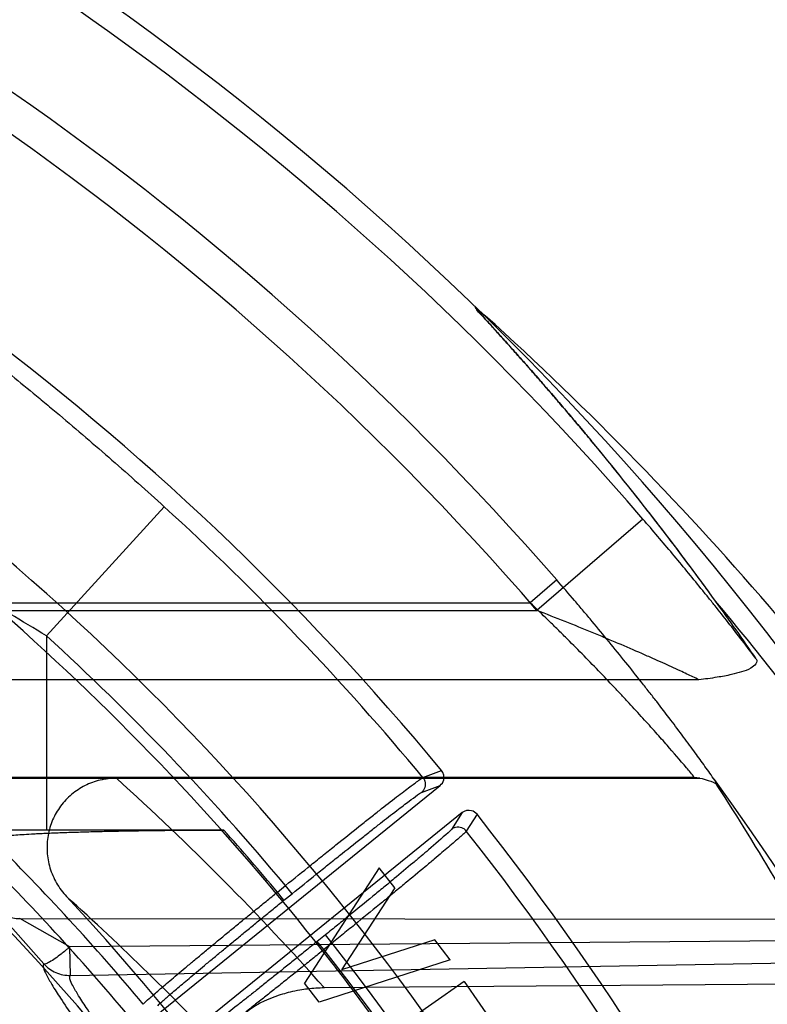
# Model space of a CAD drawing. Header units: millimetres. Extents: x 0 to 297, y 0 to 210.
# Tile 58 of 256: x 147.597 to 147.704, y 91.572 to 91.713. Entities that reach past the tile are written whole.
import ezdxf

# ---------------------------------------------------------------- set-up
doc = ezdxf.new("R2010")
doc.units = ezdxf.units.MM
doc.header["$LTSCALE"] = 16.335
doc.layers.get('0').update_dxf_attribs({"linetype": 'CONTINUOUS'})
for name, color, linetype in [('01_GLOBAL', 7, 'CONTINUOUS'), ('INTFCLR_1', 7, 'CONTINUOUS'), ('INTFCLR_144815', 7, 'CONTINUOUS')]:
    doc.layers.add(name, color=color, linetype=linetype)

msp = doc.modelspace()

# ---------------------------------------------------------------- linework, layer by layer
at = {"color": 7, "linetype": 'Continuous'}
msp.add_circle((148.0808034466, 92.1164639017), 1.9, dxfattribs=at)
at = {"color": 9, "linetype": 'Continuous'}
msp.add_arc((148.0808034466, 92.1164639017), 1.8756493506, 182.9674534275, 267.0325465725, dxfattribs=at)
at = {"layer": '01_GLOBAL', "color": 7, "linetype": 'Continuous'}
msp.add_circle((148.0808034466, 92.1164639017), 1.925, dxfattribs=at)
at = {"layer": 'INTFCLR_1', "color": 6, "linetype": 'Continuous'}
for radius in [0.3017258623, 0.2867456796]:
    msp.add_arc((147.3556636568, 91.35632411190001), radius, 270, 90.00000002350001, dxfattribs=at)
at = {"layer": 'INTFCLR_1', "color": 9, "linetype": 'Continuous'}
msp.add_open_spline([(147.6239207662, 91.2630229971), (147.6245143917, 91.2646383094), (147.625677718, 91.2679000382), (147.6278942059, 91.2745147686), (147.6314905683, 91.2863879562), (147.6348253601, 91.3003236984), (147.6370274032, 91.31277865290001), (147.637953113, 91.3191383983), (147.6384308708, 91.3228167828), (147.6395335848, 91.3320514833), (147.6406793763, 91.34783064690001), (147.6404956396, 91.36644728), (147.639629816, 91.3785116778), (147.6390851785, 91.3840823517), (147.6386841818, 91.38778738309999), (147.6374452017, 91.3977872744), (147.6346320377, 91.41379988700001), (147.6305782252, 91.4294332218), (147.6276786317, 91.43871199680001), (147.6265880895, 91.4420309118), (147.6249290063, 91.4469198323), (147.621186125, 91.4571408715), (147.6147225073, 91.4721421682), (147.6073615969, 91.4863146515), (147.6022300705, 91.495037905), (147.59983173, 91.49892098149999), (147.598238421, 91.5014521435), (147.5939293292, 91.5081091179), (147.5867086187, 91.5183259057), (147.5766787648, 91.5307635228), (147.5681834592, 91.54008643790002), (147.5622490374, 91.5460455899), (147.5589678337, 91.54920070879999), (147.5544151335, 91.5534558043), (147.5480427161, 91.5590273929), (147.541144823, 91.5644332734), (147.5367712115, 91.56754354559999), (147.5346401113, 91.56897350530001), (147.533241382, 91.56987250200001), (147.5319885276, 91.57063788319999), (147.5308874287, 91.5712699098), (147.5299491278, 91.57176025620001), (147.5291251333, 91.5721478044), (147.5284918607, 91.5723508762), (147.5279419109, 91.57249513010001), (147.5276450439, 91.5721332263), (147.5279068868, 91.5716254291), (147.528285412, 91.5709843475), (147.528982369, 91.57009863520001), (147.5299093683, 91.56900729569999), (147.53099579, 91.56780618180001), (147.5321866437, 91.5665242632), (147.5339471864, 91.56466063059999), (147.5364529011, 91.56204119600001), (147.5411298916, 91.55713350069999), (147.546237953, 91.5516275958), (147.5508912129, 91.54636519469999), (147.5537675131, 91.54301891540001), (147.5583927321, 91.5375256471), (147.5654736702, 91.52862354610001), (147.5747566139, 91.5156719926), (147.581475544, 91.5050988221), (147.5858745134, 91.49757284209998), (147.5888592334, 91.492279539), (147.5940084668, 91.4826176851), (147.6008853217, 91.46802735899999), (147.605629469, 91.45586290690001), (147.6078360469, 91.44955591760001)], degree=3, knots=[0, 0, 0, 0, 0.0103792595, 0.0208842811, 0.0420721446, 0.0851858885, 0.1071984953, 0.1183380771, 0.123943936, 0.1295693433, 0.1744299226, 0.2192388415, 0.2417237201, 0.2473597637, 0.2529962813, 0.2641993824, 0.3081295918, 0.3509327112, 0.3614952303, 0.3667582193, 0.3720021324, 0.3926323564, 0.4323913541, 0.4704239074, 0.4888657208, 0.4934194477, 0.497950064, 0.5069039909, 0.5412450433, 0.5733438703, 0.6032118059, 0.6172673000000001, 0.6240601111, 0.6306649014, 0.6548506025, 0.6750843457, 0.6834913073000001, 0.6872123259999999, 0.6905622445, 0.6935176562, 0.6960693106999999, 0.6982084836, 0.6999280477, 0.7014829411, 0.7024060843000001, 0.7029587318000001, 0.7038763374, 0.7054334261, 0.7076628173, 0.7105600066, 0.714112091, 0.7174145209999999, 0.7211168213, 0.7295725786, 0.7392778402, 0.7620040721, 0.7748640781, 0.7816422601, 0.7886165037, 0.8181744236, 0.8502177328, 0.884679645, 0.8936796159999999, 0.902792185, 0.9213283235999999, 0.9597006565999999, 1, 1, 1, 1], dxfattribs=at)
at = {"layer": 'INTFCLR_144815', "color": 9, "linetype": 'Continuous'}
for p, q in [((147.6175949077, 91.64336708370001), (147.6007665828, 91.6249254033)), ((147.6859479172, 91.64161918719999), (147.6708131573, 91.6285459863)), ((147.6736405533, 91.6329183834), (147.6698682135, 91.62963698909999)), ((147.5650724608, 91.62963698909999), (147.6698682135, 91.62963698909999)), ((147.5664887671, 91.6285459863), (147.6708131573, 91.6285459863)), ((147.6007665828, 91.6249254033), (147.6007665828, 91.5971771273)), ((147.6939354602, 91.6186398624), (147.5724944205, 91.6186398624)), ((147.6932801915, 91.6046978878), (147.5729200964, 91.6046978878)), ((147.6545380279, 91.604670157), (147.6572017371, 91.6056701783)), ((147.6543297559, 91.6025472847), (147.656988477, 91.603549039)), ((147.6601350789, 91.5996633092), (147.6586024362, 91.59727096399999)), ((147.6622542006, 91.5994309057), (147.6607222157, 91.5970333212)), ((147.6337445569, 91.5883077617), (147.6348976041, 91.5892414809)), ((147.6358414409, 91.5880759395), (147.6348976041, 91.5892414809)), ((147.6346883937, 91.58714222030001), (147.6337445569, 91.5883077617)), ((147.6346883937, 91.58714222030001), (147.6358414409, 91.5880759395)), ((147.5933561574, 91.5860083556), (147.6003967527, 91.57805021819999)), ((147.5969495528, 91.5845276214), (147.72979146, 91.5844248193)), ((147.6041159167, 91.5804883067), (147.5969495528, 91.5845276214)), ((147.6406033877, 91.5821954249), (147.6394503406, 91.5812617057)), ((147.6415472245, 91.58102988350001), (147.6406033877, 91.5821954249)), ((147.7381147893, 91.5816030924), (147.6041159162, 91.5804883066)), ((147.6403941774, 91.5800961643), (147.6394503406, 91.5812617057)), ((147.6415472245, 91.58102988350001), (147.6403941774, 91.5800961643)), ((147.604187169, 91.57640723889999), (147.6041159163, 91.5804883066)), ((147.6041871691, 91.57640723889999), (147.7449290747, 91.578864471))]:
    msp.add_line(p, q, dxfattribs=at)
at = {"layer": 'INTFCLR_144815', "color": 6, "linetype": 'Continuous'}
for p, q in [((147.572975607, 91.6045759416), (147.6940893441, 91.6045759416)), ((147.6940894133, 91.6045758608), (147.6932802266, 91.60469785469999)), ((147.61518203, 91.5696948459), (147.6569884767, 91.6035490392)), ((147.6601350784, 91.5996633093), (147.6183286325, 91.56580911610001)), ((147.6260989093, 91.5971771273), (147.6007665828, 91.5971771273)), ((147.6482893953, 91.5917868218), (147.6376265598, 91.5752954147)), ((147.6505006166, 91.5889152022), (147.6482893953, 91.5917868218)), ((147.6505006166, 91.5889152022), (147.6429245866, 91.5772024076)), ((147.6562215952, 91.5814875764), (147.6429245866, 91.5772024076)), ((147.6584328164, 91.57861595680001), (147.6562215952, 91.5814875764)), ((147.6584328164, 91.57861595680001), (147.6396967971, 91.5726055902)), ((147.6396967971, 91.5726055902), (147.6376265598, 91.5752954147)), ((147.7133196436, 91.57521830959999), (147.6404664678, 91.57462300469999)), ((147.6604041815, 91.5755336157), (147.6453968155, 91.5650228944)), ((147.6604041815, 91.5755336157), (147.6661400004, 91.56734170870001))]:
    msp.add_line(p, q, dxfattribs=at)
for radius in [0.3190566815, 0.3040475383]:
    msp.add_circle((147.3556636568, 91.35632411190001), radius, dxfattribs=at)
for radius, start, end in [(0.4398395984, 313.9937911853, 154.5150993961), (0.391278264, 39.5878227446, 53.41217725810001), (0.2978344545, 25.6072723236, 64.3927276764), (0.2828253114, 27.0737153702, 62.92628462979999), (0.391278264, 24.36608327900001, 38.4121773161), (0.3344853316, 39.6819480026, 45.0983368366), (0.3391361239, 316.9838592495, 43.0161407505)]:
    msp.add_arc((147.3556636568, 91.35632411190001), radius, start, end, dxfattribs=at)
at = {"layer": 'INTFCLR_144815', "color": 9, "linetype": 'Continuous'}
for centre, radius, start, end in [((147.3556636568, 91.35632411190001), 0.4364412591, 40.82000966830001, 69.7456365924), ((147.3556636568, 91.35632411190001), 0.4214424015, 41.0185890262, 70.4297169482), ((147.3556636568, 91.35632411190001), 0.4164420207, 40.8200096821, 70.5083984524), ((147.3548634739, 91.3286306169), 0.4606474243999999, 33.25492360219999, 48.17648278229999), ((147.3556636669, 91.3563241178), 0.3681108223, 25.3574153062, 54.09645665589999), ((147.3556636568, 91.35632411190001), 0.3885893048, 39.7244769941, 47.61905441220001), ((147.3547363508, 91.3433585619), 0.4458466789, 32.7308374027, 39.9894278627), ((147.3556636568, 91.35632411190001), 0.3618983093, 38.1036572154, 48.7494878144), ((147.3556636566, 91.3563241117), 0.3636235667, 39.83249369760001, 47.61905440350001), ((147.3532587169, 91.31944586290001), 0.3841922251, 41.6203156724, 47.9152908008), ((147.3556636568, 91.35632411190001), 0.4212676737, 323.9261481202, 36.0738518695), ((147.3556636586, 91.35632411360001), 0.3621400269, 39.8359042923, 41.68865896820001), ((147.3556636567, 91.3563241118), 0.3885893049, 24.5006713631, 38.2755229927), ((147.3556636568, 91.35632411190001), 0.3371742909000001, 39.8280604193, 45.2874589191), ((147.3556636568, 91.35632411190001), 0.3298406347, 314.0862202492, 45.9137797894), ((147.3534586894, 91.3096223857), 0.3740355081, 43.1339494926, 48.0227414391), ((147.3556636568, 91.35632411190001), 0.3198467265, 314.0319604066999, 45.9680396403), ((147.3556636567, 91.35632411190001), 0.3636235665, 24.6002115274, 38.16750630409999), ((147.3556636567, 91.35632411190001), 0.3621400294, 24.6026704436, 38.1640956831), ((147.3556694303, 91.3563285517), 0.3618910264, 37.0138687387, 38.10366814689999), ((147.3556636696, 91.3563241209), 0.3618982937, 33.582015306, 37.0138797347)]:
    msp.add_arc(centre, radius, start, end, dxfattribs=at)
at = {"layer": 'INTFCLR_144815', "color": 7, "linetype": 'Continuous'}
msp.add_arc((147.3453602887, 91.3764187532), 0.4329216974, 35.8360558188, 39.663169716, dxfattribs=at)
at = {"layer": 'INTFCLR_144815', "color": 6, "linetype": 'Continuous'}
for centre, major_axis, ratio, start_param, end_param in [((147.3556636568, 91.3829663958), (0, 0.4212889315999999), 0.9979983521, -0.9685585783, -0.9445698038), ((147.3556636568, 91.3820696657), (0, 0.407109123), 0.9979983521, -1.0764691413, -0.9955506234), ((147.6007665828, 91.59324654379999), (0.075, 0), 0.05240777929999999, 1.5707963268, 1.9733305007)]:
    msp.add_ellipse(centre, major_axis=major_axis, ratio=ratio, start_param=start_param, end_param=end_param, dxfattribs=at)
at = {"layer": 'INTFCLR_144815', "color": 7, "linetype": 'Continuous'}
for points, knots in [([(147.6620407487, 91.67190603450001), (147.6617769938, 91.6721620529), (147.6629966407, 91.67059706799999), (147.6635757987, 91.6700586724), (147.6646732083, 91.66881116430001), (147.6657571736, 91.66761792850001), (147.6667879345, 91.66646645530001), (147.6677842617, 91.66535063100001), (147.6686611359, 91.664363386), (147.6695637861, 91.66334185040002), (147.6704778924, 91.66230164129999), (147.6714215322, 91.6612216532), (147.6723881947, 91.6601082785), (147.6733156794, 91.6590330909), (147.6741607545, 91.6580475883), (147.6749629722, 91.6571069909), (147.6757882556, 91.65613405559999), (147.6766702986, 91.6550879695), (147.6776266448, 91.6539464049), (147.678282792, 91.6531576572), (147.6786279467, 91.65274120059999)], [0, 0, 0, 0, 0.04349613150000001, 0.0978157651, 0.1606617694, 0.2183808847, 0.294585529, 0.3416802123, 0.395739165, 0.4507477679, 0.5030154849, 0.5595972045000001, 0.6204575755, 0.6774912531, 0.7276230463, 0.7740784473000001, 0.8237776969, 0.8785926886, 0.9359945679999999, 1, 1, 1, 1]), ([(147.6963275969, 91.6298802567), (147.6956414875, 91.6308306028), (147.6942793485, 91.6327013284), (147.6922476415, 91.63544432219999), (147.6902663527, 91.6380758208), (147.6883199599, 91.6406209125), (147.6863919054, 91.64310423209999), (147.6844747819, 91.64553693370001), (147.682600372, 91.64788122), (147.6807928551, 91.6501109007), (147.679047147, 91.6522366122), (147.6773501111, 91.654277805), (147.6757027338, 91.65623592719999), (147.6741398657, 91.65807286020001), (147.6726912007, 91.6597581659), (147.6713941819, 91.6612532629), (147.6702375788, 91.6625759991), (147.6692269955, 91.663723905), (147.6683304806, 91.66473634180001), (147.6675391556, 91.66562537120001), (147.666665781, 91.6666029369), (147.6657403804, 91.6676303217), (147.6647048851, 91.66878745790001), (147.6638337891, 91.66971693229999), (147.662936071, 91.67080375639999), (147.6625230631, 91.6709915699), (147.6619400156, 91.67200374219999), (147.6620407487, 91.67190603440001)], [0, 0, 0, 0, 0.0647833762, 0.1278971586, 0.1886593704, 0.2468380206, 0.3049817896, 0.3624209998, 0.4180239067, 0.4708726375, 0.5210595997, 0.5700506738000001, 0.6175849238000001, 0.6624892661, 0.7033501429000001, 0.7404131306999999, 0.7718831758, 0.8004629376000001, 0.82494166, 0.8466211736, 0.8662565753, 0.8973459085, 0.9233035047, 0.9511659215, 0.9708845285, 0.9922437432, 1, 1, 1, 1])]:
    msp.add_open_spline(points, degree=3, knots=knots, dxfattribs=at)
at = {"layer": 'INTFCLR_144815', "color": 9, "linetype": 'Continuous'}
for points, knots in [([(147.5881658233, 91.6682228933), (147.5892955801, 91.6673352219), (147.591703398, 91.6654301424), (147.5952709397, 91.6625616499), (147.5983288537, 91.6600595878), (147.6007417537, 91.6580587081), (147.6045175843, 91.65489766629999), (147.61017651, 91.65004303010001), (147.6151268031, 91.64561926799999), (147.6175949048, 91.64336708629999)], [0, 0, 0, 0, 0.1118698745, 0.2390596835, 0.3564268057, 0.4195062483, 0.4831236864, 0.7398447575, 1, 1, 1, 1]), ([(147.6007665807, 91.62492540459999), (147.5972903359, 91.6270424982), (147.5903162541, 91.6311939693), (147.5823997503, 91.6357278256), (147.5771168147, 91.63868070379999), (147.5737303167, 91.64055655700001), (147.5712168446, 91.64193067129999), (147.5695776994, 91.6428195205)], [0, 0, 0, 0, 0.3395500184, 0.6770394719, 0.7610295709, 0.8444453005, 1, 1, 1, 1]), ([(147.7021401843, 91.6216216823), (147.7008131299, 91.62337460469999), (147.6988461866, 91.6259259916), (147.6965237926, 91.6288634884), (147.6952290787, 91.63048168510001), (147.6932311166, 91.63295883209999), (147.6901592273, 91.63669129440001), (147.6873694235, 91.6399735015), (147.6859479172, 91.64161918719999)], [0, 0, 0, 0, 0.2562930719, 0.3755173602, 0.4365164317, 0.4978749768, 0.7465017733, 1, 1, 1, 1]), ([(147.6962062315, 91.6043113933), (147.6957459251, 91.6049706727), (147.6948196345, 91.60627440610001), (147.6936190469, 91.6079313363), (147.6926015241, 91.60931728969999), (147.6914427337, 91.6108814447), (147.689878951, 91.6129628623), (147.688234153, 91.61511190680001), (147.6868391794, 91.6169089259), (147.6853705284, 91.6187826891), (147.6826813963, 91.62216361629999), (147.6799075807, 91.6255489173), (147.6774534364, 91.62847114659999), (147.6757710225, 91.6304544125), (147.6744963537, 91.63193452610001), (147.6736405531, 91.63291838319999)], [0, 0, 0, 0, 0.06617718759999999, 0.1316215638, 0.1684040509, 0.2076850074, 0.2918340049, 0.3826680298, 0.4304125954, 0.4790646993, 0.5786083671, 0.7859528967, 0.839238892, 0.8926788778, 1, 1, 1, 1]), ([(147.6932802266, 91.60469785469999), (147.6929469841, 91.605187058), (147.6916155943, 91.6066930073), (147.6900790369, 91.6085308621), (147.6886030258, 91.6102025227), (147.6874573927, 91.61149079), (147.6859121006, 91.61320627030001), (147.6842872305, 91.6149749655), (147.682909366, 91.6164542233), (147.6814576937, 91.6179979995), (147.6787967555, 91.6207857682), (147.6760573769, 91.623572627), (147.6736350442, 91.6259752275), (147.6719720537, 91.627609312), (147.67071433, 91.6288288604), (147.6698682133, 91.6296369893)], [0, 0, 0, 0, 0.05188380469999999, 0.1756283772, 0.2102729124, 0.2473191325, 0.3267472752, 0.4126447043, 0.4578394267, 0.5039431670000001, 0.5983901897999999, 0.7956388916, 0.8464446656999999, 0.8974424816, 1, 1, 1, 1]), ([(147.6939354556, 91.61863986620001), (147.6933745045, 91.61893332), (147.6924722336, 91.6193542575), (147.6907598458, 91.6201609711), (147.689135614, 91.6209031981), (147.687318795, 91.6217182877), (147.6851966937, 91.6226557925), (147.6829463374, 91.6236272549), (147.6805852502, 91.62462270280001), (147.6780630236, 91.6256697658), (147.6748023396, 91.62698955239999), (147.6721598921, 91.6280265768), (147.6708131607, 91.62854598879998)], [0, 0, 0, 0, 0.0754796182, 0.1186448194, 0.225703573, 0.2883782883, 0.3560616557, 0.502304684, 0.5806081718, 0.6615628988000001, 0.8279043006, 1, 1, 1, 1]), ([(147.6348976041, 91.5892414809), (147.6361172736, 91.5902308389), (147.6379344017, 91.5917002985), (147.640049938, 91.5934026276), (147.6412336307, 91.5943526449), (147.6429130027, 91.5956979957), (147.6448044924, 91.59720633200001), (147.646649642, 91.5986680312), (147.647628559, 91.59944050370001), (147.6489140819, 91.60045175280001), (147.6503004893, 91.60153730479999), (147.651752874, 91.60265259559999), (147.652801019, 91.60345963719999), (147.6537159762, 91.6040991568), (147.6543186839, 91.60458318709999), (147.6545380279, 91.604670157)], [0, 0, 0, 0, 0.1886030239, 0.2806470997, 0.3260987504, 0.3708767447, 0.5390620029, 0.6166316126, 0.6535697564, 0.6888152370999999, 0.8130592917, 0.8649830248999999, 0.9088242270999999, 0.9716634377, 1, 1, 1, 1]), ([(147.6545380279, 91.604670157), (147.6546634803, 91.60451888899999), (147.6550472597, 91.60384872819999), (147.6547637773, 91.60289940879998), (147.6543297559, 91.6025472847)], [0, 0, 0, 0, 0.2601482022, 1, 1, 1, 1]), ([(147.6965683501, 91.6035537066), (147.6968077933, 91.60324159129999), (147.6979578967, 91.60176073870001), (147.6965558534, 91.6038070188), (147.6961569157, 91.6043781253)], [0, 0, 0, 0, 0.3608917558, 1, 1, 1, 1]), ([(147.6358414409, 91.5880759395), (147.6369887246, 91.5890049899), (147.6386981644, 91.59038467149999), (147.6406885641, 91.5919826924), (147.6418023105, 91.59287441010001), (147.6433825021, 91.594137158), (147.6451623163, 91.5955528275), (147.6468989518, 91.59692416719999), (147.6478203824, 91.5976487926), (147.6490304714, 91.598597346), (147.6503358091, 91.59961531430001), (147.6517035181, 91.60066054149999), (147.6526907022, 91.6014173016), (147.6535532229, 91.6020141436), (147.6541220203, 91.6024689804), (147.6543297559, 91.6025472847)], [0, 0, 0, 0, 0.188591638, 0.2806298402, 0.3260795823, 0.3708551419, 0.5390330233, 0.616599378, 0.6535363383, 0.6887817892, 0.8130239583, 0.8649486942, 0.9087902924, 0.9716394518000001, 1, 1, 1, 1]), ([(147.6607222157, 91.5970333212), (147.6606003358, 91.5971874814), (147.6600246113, 91.5977022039), (147.6590371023, 91.5976222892), (147.6586024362, 91.59727096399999)], [0, 0, 0, 0, 0.2601481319, 1, 1, 1, 1]), ([(147.6586024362, 91.59727096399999), (147.6584841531, 91.5970863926), (147.6573462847, 91.5961384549), (147.6559507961, 91.5948544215), (147.6544547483, 91.5935989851), (147.6537078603, 91.5929692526), (147.6524206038, 91.5918897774), (147.6510785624, 91.59077292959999), (147.6496832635, 91.5896183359), (147.6486633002, 91.5887762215), (147.6467908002, 91.58723521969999), (147.6448823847, 91.5856738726), (147.6432066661, 91.5843087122), (147.6420525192, 91.58337009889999), (147.6411839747, 91.58266557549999), (147.6406033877, 91.5821954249)], [0, 0, 0, 0, 0.0280051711, 0.1859386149, 0.2448718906, 0.2771027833, 0.3107757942, 0.4594723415, 0.5001568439, 0.5421363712, 0.6284435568, 0.8099563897, 0.8571310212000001, 0.9045617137, 1, 1, 1, 1]), ([(147.6607222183, 91.59703331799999), (147.6605931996, 91.59683930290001), (147.6599974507, 91.5963512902), (147.6588701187, 91.595304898), (147.6574817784, 91.5941425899), (147.6562989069, 91.59314136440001), (147.6555020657, 91.59247364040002), (147.6541310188, 91.5913275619), (147.6527012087, 91.59014192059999), (147.6512151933, 91.5889157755), (147.6501289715, 91.5880213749), (147.6481349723, 91.5863845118), (147.6461028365, 91.58472591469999), (147.644318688, 91.5832754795), (147.6430899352, 91.5822781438), (147.6421652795, 91.58152951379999), (147.6415472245, 91.58102988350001)], [0, 0, 0, 0, 0.0279811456, 0.09086049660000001, 0.1859092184, 0.2448412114, 0.2770726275, 0.3107474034, 0.4594473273, 0.5001328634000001, 0.5421138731, 0.6284246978, 0.8099462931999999, 0.8571238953, 0.9045571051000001, 1, 1, 1, 1]), ([(147.6166975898, 91.5720733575), (147.6168873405, 91.57237119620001), (147.6175898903, 91.5728987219), (147.6184426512, 91.57370313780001), (147.6193603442, 91.5744824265), (147.6202091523, 91.57520886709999), (147.6211652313, 91.5760162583), (147.622218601, 91.57690121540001), (147.623362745, 91.57785663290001), (147.6245892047, 91.57887594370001), (147.6258893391, 91.5799517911), (147.6272539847, 91.5810766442), (147.6286734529, 91.5822424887), (147.6301373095, 91.5834407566), (147.6316342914, 91.5846622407), (147.6331547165, 91.5858990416), (147.6341754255, 91.5867268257), (147.6346883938, 91.58714222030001)], [0, 0, 0, 0, 0.045134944, 0.1093076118, 0.1510058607, 0.1987368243, 0.2521688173, 0.3109188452, 0.3745773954, 0.4426763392, 0.5147392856, 0.5902576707, 0.6687025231, 0.7495047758, 0.8320376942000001, 0.9156383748, 1, 1, 1, 1]), ([(147.6394503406, 91.5812617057), (147.6389368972, 91.58084592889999), (147.6379141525, 91.58001895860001), (147.6363873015, 91.5787881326), (147.6348806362, 91.5775773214), (147.6334037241, 91.57639421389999), (147.6319677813, 91.57524780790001), (147.6305835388, 91.5741466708), (147.6292609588, 91.5730986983), (147.628009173, 91.5721111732), (147.6268370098, 91.5711908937), (147.6257526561, 91.570344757), (147.6247644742, 91.56957774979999), (147.6238777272, 91.568898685), (147.623103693, 91.5683015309), (147.6221475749, 91.5676187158), (147.6215111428, 91.5669992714), (147.62097027, 91.5667970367)], [0, 0, 0, 0, 0.0844412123, 0.1681023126, 0.250657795, 0.331485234, 0.4099644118, 0.4855007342, 0.5575547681, 0.6256363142, 0.6892839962, 0.7480231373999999, 0.8014343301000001, 0.8491440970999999, 0.890833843, 0.9261967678, 1, 1, 1, 1]), ([(147.6041159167, 91.5804883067), (147.6037027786, 91.58013386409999), (147.6027734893, 91.57936069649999), (147.6015992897, 91.5785025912), (147.6007901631, 91.57808331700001), (147.6004713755, 91.5780006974), (147.6003967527, 91.57805021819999)], [0, 0, 0, 0, 0.3625663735, 0.8116909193, 0.9403481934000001, 1, 1, 1, 1]), ([(147.6003967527, 91.57805021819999), (147.6002699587, 91.5779426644), (147.6003543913, 91.57730397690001), (147.6007976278, 91.5764053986), (147.6016355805, 91.5749047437), (147.6035026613, 91.5720221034), (147.6055302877, 91.5690909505), (147.6075204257, 91.56623413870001), (147.6091591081, 91.5638845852), (147.612407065, 91.5592136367), (147.6174934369, 91.5517450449), (147.6221738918, 91.5445100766), (147.625472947, 91.5391947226), (147.6278293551, 91.5353269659), (147.6320856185, 91.52813089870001), (147.63816525, 91.5171484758), (147.6439951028, 91.5054851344), (147.6479689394, 91.49680632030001), (147.650242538, 91.49159498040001), (147.6536751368, 91.483455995), (147.6585611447, 91.4707624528), (147.6643285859, 91.4530578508), (147.668442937, 91.4375756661), (147.6709195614, 91.4263298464), (147.6722257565, 91.41970389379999), (147.6740667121, 91.4095683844), (147.6762781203, 91.3940880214), (147.6773991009, 91.38020238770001), (147.6777474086, 91.37318498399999)], [0, 0, 0, 0, 0.0022439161, 0.0070120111, 0.0145616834, 0.0248857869, 0.0536624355, 0.0624935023, 0.07189207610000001, 0.0923184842, 0.1392770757, 0.19383471, 0.2085944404, 0.2237059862, 0.2549574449, 0.3214227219, 0.3930725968, 0.4308712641, 0.4502345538, 0.469804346, 0.5500822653, 0.6337070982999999, 0.7209882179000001, 0.7661541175, 0.7890968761, 0.8121288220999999, 0.9051772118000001, 1, 1, 1, 1]), ([(147.6003967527, 91.57805021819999), (147.600869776, 91.57752813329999), (147.6020525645, 91.57667630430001), (147.6034829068, 91.57639536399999), (147.6041871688, 91.57640723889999)], [0, 0, 0, 0, 0.5000497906, 1, 1, 1, 1]), ([(147.6828247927, 91.3730683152), (147.6824699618, 91.38003770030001), (147.6813310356, 91.39382949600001), (147.6790847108, 91.4092012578), (147.6772117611, 91.41926395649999), (147.675886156, 91.4258443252), (147.6733668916, 91.43701306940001), (147.6691859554, 91.4523889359), (147.6633201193, 91.4699659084), (147.6583590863, 91.4825656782), (147.6548702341, 91.4906424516), (147.6525599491, 91.49581626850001), (147.6485202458, 91.50443349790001), (147.6425940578, 91.51601144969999), (147.6364157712, 91.52690770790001), (147.6320916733, 91.5340468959), (147.6296958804, 91.5378836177), (147.6263427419, 91.543159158), (147.6215825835, 91.550335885), (147.6164150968, 91.55774359), (147.6131130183, 91.56237441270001), (147.6114464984, 91.5647038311), (147.6094224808, 91.5675356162), (147.6073605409, 91.5704406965), (147.6054587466, 91.5732953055), (147.604605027, 91.5747824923), (147.6041506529, 91.57566605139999), (147.6040612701, 91.5763023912), (147.6041871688, 91.57640723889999)], [0, 0, 0, 0, 0.0945441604, 0.1873460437, 0.2103231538, 0.2332131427, 0.2782846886, 0.3654193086, 0.4489587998, 0.529211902, 0.5487834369, 0.5681546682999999, 0.6059759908, 0.6777110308, 0.7443035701, 0.7756315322, 0.7907861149, 0.80558492, 0.8603198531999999, 0.9074428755, 0.9279435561, 0.9373780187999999, 0.9462430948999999, 0.9751197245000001, 0.985468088, 0.9930239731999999, 0.9977802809, 1, 1, 1, 1])]:
    msp.add_open_spline(points, degree=3, knots=knots, dxfattribs=at)
at = {"layer": 'INTFCLR_144815', "color": 6, "linetype": 'Continuous'}
for points, knots in [([(147.7021403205, 91.6216214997), (147.7024284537, 91.62120150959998), (147.7013519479, 91.62009772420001), (147.7000468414, 91.6197924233), (147.6984045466, 91.6193179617), (147.6968014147, 91.61903667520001), (147.695243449, 91.6188002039), (147.694366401, 91.61869020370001), (147.6939354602, 91.6186398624)], [0, 0, 0, 0, 0.1665284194, 0.3220518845, 0.4856012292, 0.7108816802, 0.8581419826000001, 1, 1, 1, 1]), ([(147.6107553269, 91.6045759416), (147.610365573, 91.6045759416), (147.6095873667, 91.60453098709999), (147.6084392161, 91.604329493), (147.6073274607, 91.60399786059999), (147.6062663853, 91.6035413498), (147.6052691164, 91.6029665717), (147.6043479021, 91.6022813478), (147.603513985, 91.6014945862), (147.602777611, 91.60061620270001), (147.6021479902, 91.5996570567), (147.6016332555, 91.59862891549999), (147.6012403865, 91.5975444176), (147.600975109, 91.59641702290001), (147.6008417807, 91.59526097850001), (147.6008432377, 91.59409125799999), (147.6009806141, 91.59292341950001), (147.6012531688, 91.59177348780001), (147.60165818, 91.59065744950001), (147.6021909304, 91.58959112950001), (147.6028445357, 91.5885899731), (147.6033549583, 91.5879757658), (147.60362695, 91.5876842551)], [0, 0, 0, 0, 0.0502623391, 0.1002586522, 0.150006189, 0.1995351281, 0.2488855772, 0.2981082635, 0.3472593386, 0.3963987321, 0.4455873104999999, 0.4948832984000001, 0.5443392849, 0.5940009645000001, 0.6439051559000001, 0.6940728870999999, 0.7445095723, 0.7952089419, 0.8461367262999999, 0.8972793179, 0.9485845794, 1, 1, 1, 1]), ([(147.6569884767, 91.6035490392), (147.6572306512, 91.6037451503), (147.6576909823, 91.6044288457), (147.6574923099, 91.6053187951), (147.6572017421, 91.60567018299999)], [0, 0, 0, 0, 0.4059763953, 1, 1, 1, 1]), ([(147.6940893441, 91.6045759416), (147.6944956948, 91.6045110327), (147.6953407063, 91.60427409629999), (147.6962841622, 91.6039534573), (147.6965683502, 91.6035537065)], [0, 0, 0, 0, 0.45622347, 1, 1, 1, 1]), ([(147.6622542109, 91.59943090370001), (147.6620609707, 91.5996746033), (147.661381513, 91.6001414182), (147.6604899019, 91.5999506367), (147.6601350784, 91.5996633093)], [0, 0, 0, 0, 0.4051872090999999, 1, 1, 1, 1]), ([(147.5928827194, 91.5959355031), (147.5929855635, 91.5961855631), (147.5937592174, 91.5961507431), (147.594511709, 91.5963251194), (147.595443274, 91.59639896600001), (147.5964375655, 91.59648653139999), (147.5976361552, 91.59656629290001), (147.5987589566, 91.5966316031), (147.599764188, 91.59668305), (147.6006008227, 91.59672258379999), (147.6014944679, 91.5967614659), (147.602445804, 91.59679959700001), (147.6034554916, 91.5968368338), (147.6045236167, 91.596873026), (147.6056499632, 91.5969080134), (147.6068337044, 91.59694162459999), (147.608073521, 91.59697368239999), (147.6093674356, 91.5970040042), (147.6107129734, 91.59703240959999), (147.6121071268, 91.59705872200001), (147.6135463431, 91.5970827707), (147.6150264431, 91.5971043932), (147.6165427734, 91.5971234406), (147.6180902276, 91.5971397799), (147.6196634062, 91.5971532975), (147.621256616, 91.5971639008), (147.6228640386, 91.5971715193), (147.6244797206, 91.597176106), (147.6255589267, 91.5971771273), (147.6260989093, 91.5971771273)], [0, 0, 0, 0, 0.0243695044, 0.0518994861, 0.0765438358, 0.1066184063, 0.142501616, 0.1845796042, 0.2080540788, 0.2332102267, 0.2600716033, 0.2886732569, 0.3190226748, 0.3511359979, 0.3849980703, 0.4205886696, 0.4578689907, 0.4967794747, 0.5372405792, 0.5791686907, 0.6224562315, 0.6669745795, 0.7125836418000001, 0.7591331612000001, 0.806453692, 0.8543787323, 0.9027316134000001, 0.9513315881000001, 1, 1, 1, 1]), ([(147.6146033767, 91.5722794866), (147.6148165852, 91.5726009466), (147.6153435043, 91.57298611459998), (147.6160268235, 91.57361964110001), (147.6167124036, 91.5742078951), (147.6175120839, 91.5748971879), (147.6184320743, 91.57567887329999), (147.6194630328, 91.5765496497), (147.6205947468, 91.5774992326), (147.6218163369, 91.57851884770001), (147.623120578, 91.5796025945), (147.6245027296, 91.5807466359), (147.6259501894, 91.5819404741), (147.6274489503, 91.58317234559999), (147.6289824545, 91.5844286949), (147.6305444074, 91.58570477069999), (147.6321339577, 91.5869998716), (147.6332040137, 91.58786924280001), (147.6337445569, 91.5883077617)], [0, 0, 0, 0, 0.0463435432, 0.07624407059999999, 0.1124437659, 0.1547166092, 0.2031380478, 0.2574651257, 0.3168532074, 0.3806250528, 0.4486352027, 0.5205836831, 0.5961850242, 0.6740545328, 0.7536656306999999, 0.8343592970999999, 0.9163749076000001, 1, 1, 1, 1]), ([(147.6403941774, 91.5800961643), (147.6398435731, 91.579651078), (147.6387414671, 91.5787616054), (147.637092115, 91.577434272), (147.63545766, 91.57612267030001), (147.6338611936, 91.574845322), (147.6323195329, 91.57361604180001), (147.6308430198, 91.57244285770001), (147.629435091, 91.5713282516), (147.6281031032, 91.57027806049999), (147.6268610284, 91.5693032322), (147.6257174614, 91.5684111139), (147.6246792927, 91.5676052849), (147.623748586, 91.5668919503), (147.6229388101, 91.5662668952), (147.621948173, 91.5655561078), (147.6212895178, 91.56492451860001), (147.6207364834, 91.5647057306)], [0, 0, 0, 0, 0.0850623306, 0.1701556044, 0.2543589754, 0.3368422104, 0.4158003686, 0.4912546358, 0.5634167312, 0.6315454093, 0.6950434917, 0.7531148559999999, 0.8058061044, 0.8529207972, 0.8940525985, 0.9285454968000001, 1, 1, 1, 1]), ([(147.6577759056, 91.3563241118), (147.6577759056, 91.3578954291), (147.6577525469, 91.3610384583), (147.6576474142, 91.3657528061), (147.6574721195, 91.37046716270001), (147.6572265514, 91.3751815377), (147.656910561, 91.3798958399), (147.656523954, 91.38461004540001), (147.6560665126, 91.3893239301), (147.6555379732, 91.39403738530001), (147.6549380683, 91.39875002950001), (147.6542664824, 91.40346163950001), (147.6535229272, 91.4081716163), (147.6527070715, 91.41287953), (147.6518186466, 91.4175845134), (147.6508573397, 91.42228592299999), (147.6498229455, 91.42698259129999), (147.6487152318, 91.4316735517), (147.6475341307, 91.43635723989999), (147.6462795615, 91.4410323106), (147.64495167, 91.44569676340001), (147.6435506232, 91.4503487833), (147.6420768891, 91.4549858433), (147.6405310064, 91.4596055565), (147.6389138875, 91.4642048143), (147.6372266, 91.4687805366), (147.6354706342, 91.47332901), (147.6336477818, 91.4778463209), (147.6317603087, 91.4823280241), (147.6298109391, 91.4867692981), (147.6278029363, 91.4911648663), (147.6257401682, 91.4955089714), (147.62362715, 91.4997954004), (147.621469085, 91.50401750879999), (147.6192719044, 91.50816824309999), (147.6170422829, 91.51224019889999), (147.6147876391, 91.5162256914), (147.6125161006, 91.52011686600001), (147.6102364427, 91.52390582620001), (147.6079579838, 91.5275847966), (147.6056904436, 91.5311463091), (147.603443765, 91.5345834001), (147.6012279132, 91.5378898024), (147.5990526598, 91.5410601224), (147.5969273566, 91.5440900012), (147.5948607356, 91.5469762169), (147.5928607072, 91.5497167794), (147.5909342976, 91.5523108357), (147.5890876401, 91.55475852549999), (147.5873260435, 91.55706076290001), (147.5856536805, 91.5592195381), (147.5840734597, 91.5612379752), (147.5825868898, 91.5631204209), (147.5811945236, 91.5648718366), (147.5798962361, 91.5664974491), (147.578691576, 91.5680023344), (147.577579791, 91.5693914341), (147.5765599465, 91.5706694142), (147.57563099, 91.5718407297), (147.5747919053, 91.572909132), (147.5740415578, 91.5738789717), (147.5733789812, 91.57475141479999), (147.5728023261, 91.57553667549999), (147.5723120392, 91.5762162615), (147.5718077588, 91.5770040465), (147.5713359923, 91.5775746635), (147.5710071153, 91.578818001), (147.5713403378, 91.5788240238)], [0, 0, 0, 0, 0.0193233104, 0.0386508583, 0.0579871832, 0.0773361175, 0.09670245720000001, 0.1160893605, 0.1355016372, 0.1549417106, 0.174414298, 0.1939209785, 0.2134662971, 0.2330504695, 0.2526773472, 0.2723461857, 0.2920601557, 0.3118166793, 0.3316176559, 0.3514587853, 0.371340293, 0.3912557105, 0.4112029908, 0.4311730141, 0.4511607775, 0.4711544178, 0.4911445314, 0.5111169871, 0.5310562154, 0.5509444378, 0.5707608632, 0.5904818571, 0.6100808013, 0.6295279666, 0.6487906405, 0.6678329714, 0.6866163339, 0.7050996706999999, 0.7232399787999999, 0.7409930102, 0.7583142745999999, 0.7751600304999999, 0.7914883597, 0.8072603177, 0.8224409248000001, 0.8370001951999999, 0.8509135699, 0.8641629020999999, 0.8767346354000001, 0.8886194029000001, 0.8998117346, 0.9103161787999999, 0.9201431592, 0.929309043, 0.9378311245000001, 0.9457272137, 0.9530145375, 0.9597112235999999, 0.9658341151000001, 0.9713985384, 0.9764187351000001, 0.9809091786, 0.9848838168, 0.9883571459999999, 0.9913427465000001, 0.9959015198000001, 1, 1, 1, 1]), ([(147.5784687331, 91.13382420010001), (147.5781248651, 91.1338305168), (147.5784667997, 91.1351065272), (147.5789335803, 91.13570228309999), (147.5794381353, 91.13651419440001), (147.5799269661, 91.13721519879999), (147.5805020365, 91.13802435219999), (147.581162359, 91.13892311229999), (147.5819099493, 91.1399218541), (147.5827456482, 91.1410217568), (147.5836709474, 91.1422277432), (147.5846879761, 91.1435451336), (147.5857985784, 91.1449795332), (147.5870029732, 91.14653486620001), (147.5882990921, 91.1482126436), (147.5896836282, 91.1500132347), (147.5911548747, 91.15193951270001), (147.5927145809, 91.15399936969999), (147.5943650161, 91.15620210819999), (147.596103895, 91.1585517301), (147.5979255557, 91.16104816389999), (147.599823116, 91.1636899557), (147.6017910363, 91.1664778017), (147.6038223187, 91.1694105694), (147.6059091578, 91.17248603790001), (147.6080430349, 91.17570086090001), (147.610214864, 91.17905059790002), (147.6124151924, 91.1825298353), (147.6146343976, 91.1861323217), (147.6168628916, 91.189851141), (147.6190913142, 91.19367890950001), (147.6213106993, 91.1976079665), (147.6235126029, 91.2016305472), (147.6256891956, 91.2057389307), (147.6278333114, 91.2099255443), (147.6299384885, 91.2141830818), (147.631998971, 91.2185045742), (147.6340096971, 91.22288344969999), (147.635966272, 91.22731357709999), (147.6378649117, 91.23178925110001), (147.6397023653, 91.2363051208), (147.6414762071, 91.24085704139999), (147.6431808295, 91.2454316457), (147.6448144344, 91.2500236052), (147.6463777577, 91.25463405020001), (147.6478725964, 91.25926866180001), (147.6492992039, 91.2639290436), (147.6506556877, 91.2686094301), (147.651941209, 91.2733071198), (147.653154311, 91.27801617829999), (147.6542942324, 91.28273212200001), (147.6553612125, 91.2874541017), (147.656355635, 91.2921819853), (147.6572778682, 91.2969157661), (147.6581281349, 91.3016549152), (147.6589065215, 91.306398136), (147.6596131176, 91.31114385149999), (147.6602481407, 91.31589110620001), (147.6608118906, 91.3206396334), (147.6613046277, 91.32538908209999), (147.6617265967, 91.3301391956), (147.6620780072, 91.33488963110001), (147.6623590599, 91.33964034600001), (147.662569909, 91.3443911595), (147.6627106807, 91.34914211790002), (147.6627814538, 91.35389307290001), (147.6627822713, 91.3586440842), (147.6627131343, 91.3633950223), (147.6625740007, 91.3681459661), (147.6623647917, 91.3728967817), (147.6620853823, 91.37764750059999), (147.6617356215, 91.38239791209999), (147.6613153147, 91.3871479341), (147.6608242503, 91.3918972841), (147.6602621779, 91.39664575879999), (147.6596288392, 91.4013929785), (147.6589239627, 91.40613849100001), (147.6581472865, 91.4108816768), (147.6572985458, 91.41562188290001), (147.6563774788, 91.4203583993), (147.6553839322, 91.4250899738), (147.654317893, 91.42981488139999), (147.6531794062, 91.4345314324), (147.6519684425, 91.4392384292), (147.6506848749, 91.4439351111), (147.6493287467, 91.44862012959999), (147.6479004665, 91.4532910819), (147.6464007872, 91.4579448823), (147.6448306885, 91.4625782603), (147.6431912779, 91.4671880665), (147.6414839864, 91.4717707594), (147.6397106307, 91.47632235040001), (147.6378734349, 91.4808384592), (147.6359750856, 91.48531428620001), (147.6340187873, 91.48974459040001), (147.6320083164, 91.4941236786), (147.6299480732, 91.4984454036), (147.6278431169, 91.5027031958), (147.6256991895, 91.506890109), (147.623522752, 91.51099883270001), (147.6213209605, 91.5150218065), (147.6191016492, 91.51895129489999), (147.6168732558, 91.5227795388), (147.6146447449, 91.5264988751), (147.6124254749, 91.53010191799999), (147.6102250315, 91.53358175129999), (147.6080530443, 91.53693210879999), (147.6059189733, 91.54014756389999), (147.6038319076, 91.5432236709), (147.6018003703, 91.5461570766), (147.5998321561, 91.54894557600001), (147.5979341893, 91.551588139), (147.5961124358, 91.5540848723), (147.5943718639, 91.55643693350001), (147.5927164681, 91.55864638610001), (147.5911492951, 91.5607160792), (147.5896725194, 91.5626494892), (147.5882875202, 91.564450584), (147.5869950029, 91.5661236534), (147.5857951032, 91.5676731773), (147.5846874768, 91.5691037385), (147.5836714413, 91.5704198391), (147.5827460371, 91.5716259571), (147.5819101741, 91.5727260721), (147.5811625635, 91.57372483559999), (147.5805021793, 91.5746236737), (147.57992705, 91.5754329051), (147.5794381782, 91.57613396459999), (147.5789336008, 91.57694590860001), (147.5784668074, 91.5775416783), (147.578124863, 91.57881770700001), (147.5784687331, 91.5788240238)], [0, 0, 0, 0, 0.0021236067, 0.0044659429, 0.005996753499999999, 0.007775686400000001, 0.0098091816, 0.0121043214, 0.0146687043, 0.0175100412, 0.0206343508, 0.0240542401, 0.0277864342, 0.0318356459, 0.0362005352, 0.040877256, 0.0458603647, 0.0511668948, 0.0568307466, 0.06285557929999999, 0.0692156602, 0.07591263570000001, 0.0829392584, 0.09028590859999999, 0.0979403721, 0.1058876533, 0.114110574, 0.1225900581, 0.1313055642, 0.140235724, 0.1493588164, 0.1586532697, 0.1680981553, 0.1776734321, 0.1873601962, 0.1971407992, 0.2069991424, 0.2169205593, 0.2268918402, 0.236901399, 0.2469387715, 0.256994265, 0.2670652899, 0.2770813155, 0.2870874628, 0.2971238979, 0.3071487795, 0.3171804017, 0.3272115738, 0.3372204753, 0.347205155, 0.3571681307, 0.3671107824, 0.3770356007, 0.3869457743, 0.396839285, 0.4067137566, 0.4165706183, 0.4264117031, 0.436238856, 0.4460529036, 0.4558561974, 0.465649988, 0.4754369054, 0.4852183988, 0.4949970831, 0.5047743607, 0.514552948, 0.5243342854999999, 0.5341210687, 0.5439147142, 0.5537177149, 0.5635313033, 0.5733577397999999, 0.5831983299, 0.5930548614, 0.6029285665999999, 0.6128203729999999, 0.6227310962, 0.6326618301, 0.642613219, 0.6525827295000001, 0.6625684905, 0.6725713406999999, 0.6825918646, 0.692631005, 0.7026858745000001, 0.7127502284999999, 0.7228203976, 0.7328919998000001, 0.7429592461, 0.7530154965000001, 0.7630529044, 0.7730624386, 0.783033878, 0.7929554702, 0.8028140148, 0.8125949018, 0.8222819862, 0.8318577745, 0.8413032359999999, 0.8505983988, 0.8597223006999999, 0.868653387, 0.8773699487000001, 0.8858505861, 0.894074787, 0.9020233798, 0.9096791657, 0.9170272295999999, 0.9240552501, 0.9307537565, 0.9371162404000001, 0.9431389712, 0.9488208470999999, 0.9541629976, 0.959168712, 0.963842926, 0.9681919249, 0.9722229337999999, 0.9759438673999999, 0.9793632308, 0.9824892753, 0.9853304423, 0.9878949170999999, 0.9901903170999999, 0.992224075, 0.994003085, 0.9955339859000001, 0.9978763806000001, 1, 1, 1, 1]), ([(147.6404664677, 91.57462300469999), (147.6400617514, 91.5746195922), (147.6392569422, 91.5745871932), (147.6380836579, 91.574473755), (147.6368541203, 91.5742911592), (147.6356587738, 91.5740455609), (147.6344195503, 91.57371509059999), (147.6331673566, 91.5732997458), (147.6317639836, 91.5727107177), (147.6300644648, 91.5717794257), (147.6289305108, 91.5708753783), (147.6283544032, 91.57024765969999)], [0, 0, 0, 0, 0.09207008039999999, 0.1830998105, 0.2680259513, 0.3747332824, 0.4605093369, 0.559649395, 0.6746484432, 0.8061794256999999, 1, 1, 1, 1])]:
    msp.add_open_spline(points, degree=3, knots=knots, dxfattribs=at)
at = {"layer": 'INTFCLR_144815', "color": 9, "linetype": 'Continuous'}
msp.add_open_spline([(147.5933561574, 91.5860083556), (147.5942615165, 91.5850817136), (147.5956541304, 91.584512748), (147.5969495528, 91.5845276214)], degree=3, dxfattribs=at)

doc.saveas('drawing.dxf')
